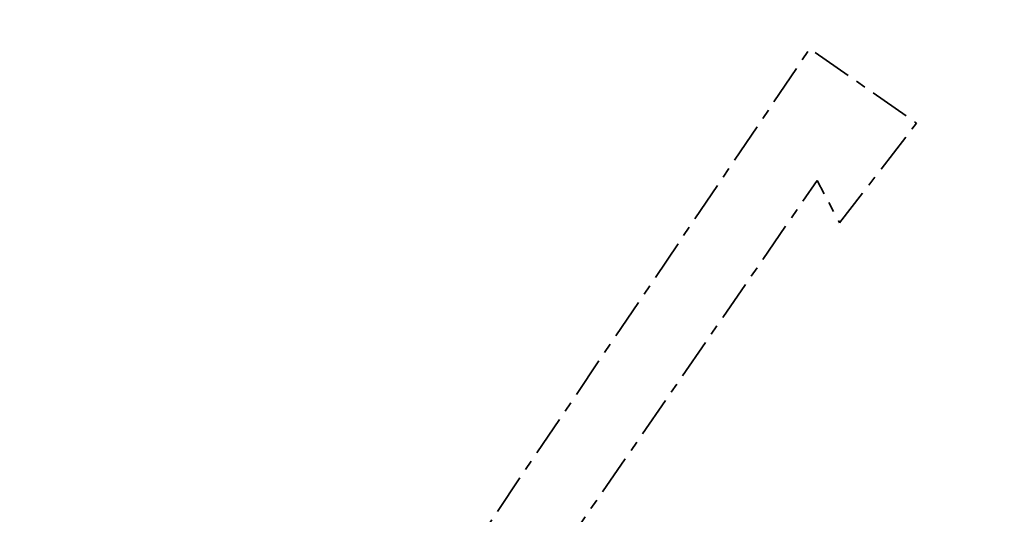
# Model space of a CAD drawing. Header units: metres. Extents: x 538891 to 1080079, y 6588829 to 13178720.
# Tile 169 of 169: x 539443 to 539541, y 6589467 to 6589516. Entities that reach past the tile are written whole.
import ezdxf

# ---------------------------------------------------------------- set-up
doc = ezdxf.new("R2010")
doc.units = ezdxf.units.M
doc.header["$LTSCALE"] = 0.4
doc.linetypes.add('KATASTRIPIIR', pattern=[17.5, 10, -2.5, 2.5, -2.5])
doc.layers.add('GEO', color=7, linetype='Continuous')

msp = doc.modelspace()

# ---------------------------------------------------------------- linework, layer by layer
at = {"layer": 'GEO', "color": 35, "linetype": 'KATASTRIPIIR', "lineweight": 35, "true_color": 0xb1703a, "flags": 128}
msp.add_lwpolyline([(539443.01, 6589409.31), (539452.71, 6589448.01), (539474.09, 6589442.7), (539521.35, 6589512.66), (539531.92, 6589505.27), (539524.3, 6589495.39), (539522.08, 6589499.6), (539481.56, 6589440.85), (539563.86, 6589420.43), (539625.52, 6589405.13), (539608.81, 6589440.29), (539609.75, 6589442.99), (539608, 6589446.67), (539559.55, 6589546.11), (539564.46, 6589553.36), (539630.53, 6589415.87), (539746.58, 6589386.48), (539806.68, 6589371.25), (539851.41, 6589359.92), (539871.95, 6589354.72), (539867.18, 6589363.58), (539926.12, 6589348.66), (539949.09, 6589342.84), (539954.98, 6589344.13), (539958.19, 6589351.42), (539955.18, 6589364.57), (539908.73, 6589450.44), (539900.61, 6589446.07), (539894.15, 6589442.58), (539889.14, 6589451.77), (539891.02, 6589452.73), (539900.13, 6589457.61), (539896.12, 6589465.27), (539900.48, 6589467.33), (539893.45, 6589480.29), (539898.64, 6589483.31), (539888.11, 6589505.36), (539888.27, 6589511.95), (539890.68, 6589517.36), (539894.85, 6589504.16), (539935.41, 6589429.13), (539960.79, 6589380.36), (539989.71, 6589324.88), (539996.79, 6589323.09), (540010.36, 6589318.34), (540064.33, 6589299.46), (540078.61, 6589294.78), (540116.43, 6589314.56), (540134.41, 6589272.73), (540099.44, 6589253.16), (539963.84, 6589287.14), (539909.52, 6589298.37), (539763.13, 6589328.62), (539689.49, 6589347.26), (539661.86, 6589354.25), (539600.04, 6589369.91), (539443.01, 6589409.31)], dxfattribs=at)

doc.saveas('drawing.dxf')
